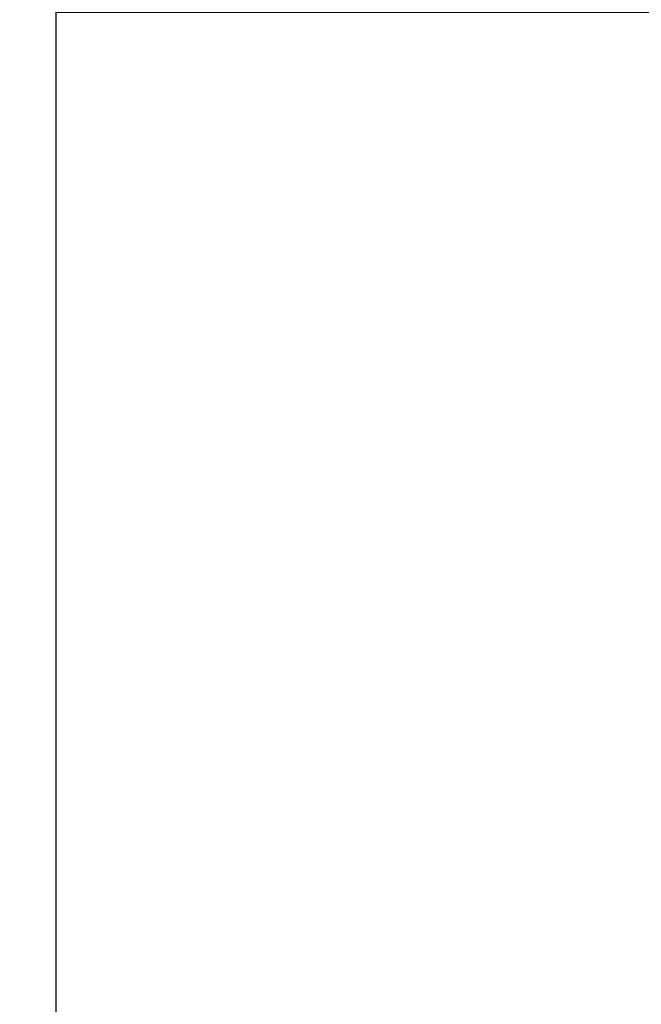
# Model space of a CAD drawing. Header units: feet. Extents: x 850675 to 1077306, y 463961 to 606658.
# Tile 54 of 77: x 922351 to 936394, y 561523 to 583767. Entities that reach past the tile are written whole.
import ezdxf

# ---------------------------------------------------------------- set-up
doc = ezdxf.new("R2010")
doc.units = ezdxf.units.FT
doc.header["$MEASUREMENT"] = 0
doc.linetypes.add('DASHED', pattern=[0.75, 0.5, -0.25])
doc.layers.add('MATCHLINE', color=7, linetype='DASHED')
doc.layers.add('MrSID', color=251, linetype='Continuous', transparency=0.2)
picture_1 = doc.add_image_def('image10.sid', size_in_pixel=(6310, 6968))
picture_2 = doc.add_image_def('image11.jpg', size_in_pixel=(1570, 944))

msp = doc.modelspace()

# ---------------------------------------------------------------- linework, layer by layer
at = {"layer": 'MATCHLINE', "color": 1, "const_width": 1, "flags": 128}
for points in [[(963828.314, 581506.6865), (899094.3378, 581506.6865)], [(963828.314, 577450.8764), (899094.3378, 577450.8764)], [(963828.314, 573395.0662), (899094.3378, 573395.0662)], [(963828.314, 569339.2561), (899094.3378, 569339.2561)], [(963828.314, 565283.4459), (899094.3378, 565283.4459)]]:
    msp.add_lwpolyline(points, dxfattribs=at)

# ---------------------------------------------------------------- pictures from other files: only their frames are drawn
at = {"layer": 'MrSID'}
image = msp.add_image(picture_2, insert=(851552.7296, 463961.3689), size_in_units=(225757.9943, 135742.3864), rotation=0.370518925, dxfattribs=at)
image.dxf.flags = 7
image = msp.add_image(picture_1, insert=(923173.4221, 561079.8586), size_in_units=(20702.0997, 22860.8924), dxfattribs=at)
image.dxf.flags = 7

doc.saveas('drawing.dxf')
